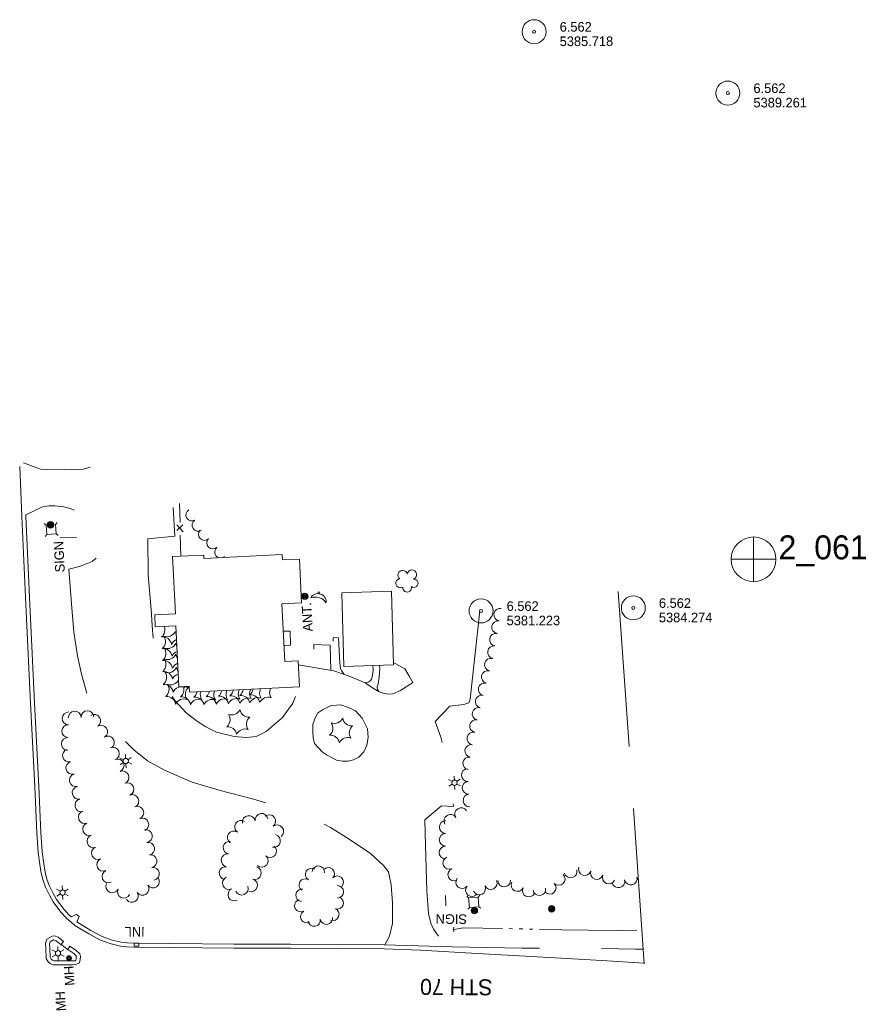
# Model space of a CAD drawing. Header units: feet. Extents: x 191091 to 192997, y 267020 to 268519.
# Tile 5 of 8: x 191567 to 192097, y 267903 to 268519. Entities that reach past the tile are written whole.
import ezdxf
from ezdxf.enums import TextEntityAlignment as Align

# ---------------------------------------------------------------- set-up
doc = ezdxf.new("R2010")
doc.units = ezdxf.units.FT
doc.header["$MEASUREMENT"] = 0
for name, pattern in [('DGN Style 3', [136.13208, 97.2372, -38.89488]), ('DGN Style 4', [155.676757, 77.78976, -38.89488, 0.097237, -38.89488]), ('DGN Style 5', [68.06604, 29.17116, -38.89488]), ('DGN Style 6', [184.945154, 0.097237, -38.89488, 68.06604, -38.89488, 0.097237, -38.89488])]:
    doc.linetypes.add(name, pattern=pattern)
for name, color, linetype, lineweight in [('E_DRN_Grate', 140, 'Continuous', 0), ('E_DWY', 3, 'DGN Style 3', 0), ('E_LAND_Vegetation', 20, 'Continuous', 0), ('E_MAP_Limits', 20, 'DGN Style 3', 0), ('E_MAP_PassPoints', 43, 'Continuous', 0), ('E_MISCPROP', 43, 'Continuous', 0), ('E_MISCPROP_HvyDash', 251, 'DGN Style 3', 13), ('E_MISCPROP_HvyLine', 251, 'Continuous', 13), ('E_MISCPROP_Railing', 43, 'Continuous', 0), ('E_MISCPROP_Solid', 251, 'Continuous', 0), ('E_PATH_Sidewalk', 3, 'DGN Style 5', 0), ('E_RDWY', 43, 'Continuous', 13), ('E_RDWY_Gravel', 43, 'DGN Style 3', 13), ('E_RDWY_Name', 231, 'Continuous', 0), ('E_UTL_AboveGroundPipe', 43, 'DGN Style 4', 0), ('E_WTR', 251, 'DGN Style 6', 0)]:
    doc.layers.add(name, color=color, linetype=linetype, lineweight=lineweight)
doc.styles.add('Style-IGR_FONT_0', font='IGR_FONT_0.shx')
doc.styles.add('Style-IGR_FONT_1', font='IGR_FONT_1.shx')

# ---------------------------------------------------------------- blocks, each defined once
blk = doc.blocks.new('PP_4')
at = {"layer": 'E_MAP_PassPoints', "color": 43, "linetype": 'Continuous', "lineweight": 0}
for radius in [7.5, 0.96]:
    blk.add_circle((0, 0), radius, dxfattribs=at)
blk = doc.blocks.new('PP_5')
at = {"layer": 'E_MAP_PassPoints', "color": 43, "linetype": 'Continuous', "lineweight": 0}
for radius in [7.5, 0.96]:
    blk.add_circle((0, 0), radius, dxfattribs=at)
blk = doc.blocks.new('PHOTOC')
at = {"layer": 'E_MAP_Limits', "color": 3, "linetype": 'Continuous', "lineweight": 0}
for p, q in [((0.12, 14.06), (0.06, -13.8)), ((-13.79, 0.03), (14.12, 0.01))]:
    blk.add_line(p, q, dxfattribs=at)
blk.add_circle((0.17, 0.03), 14, dxfattribs=at)
blk = doc.blocks.new('MHO_1')
at = {"layer": 'E_DRN_Grate', "color": 12, "linetype": 'Continuous', "lineweight": 0}
for centre, radius in [((0.06, 0.01), 1.5), ((0.07, 0.01), 1.22), ((0.06, 0), 0.968), ((0.03, -0.01), 0.605)]:
    blk.add_circle(centre, radius, dxfattribs=at)
blk = doc.blocks.new('INLT_1')
at = {"layer": 'E_MISCPROP_Railing', "color": 43, "linetype": 'Continuous', "lineweight": 0, "flags": 128}
blk.add_lwpolyline([(3, -2), (3, 0), (0, 0), (0, -2), (3, -2)], dxfattribs=at)
blk = doc.blocks.new('INL_1')
at = {"layer": 'E_MISCPROP_Railing', "color": 43, "linetype": 'Continuous', "lineweight": 0, "style": 'Style-IGR_FONT_0'}
blk.add_text('INL', height=6, rotation=0.00026, dxfattribs=at).set_placement((-5.74, -3.01))
blk = doc.blocks.new('CULVRT')
at = {"layer": 'E_MISCPROP_Railing', "color": 43, "linetype": 'Continuous', "lineweight": 0}
blk.add_arc((1.29, 0.97), 1.61, 216.88002, 323.11958, dxfattribs=at)
blk = doc.blocks.new('POLE')
at = {"layer": 'E_MISCPROP', "color": 1, "linetype": 'Continuous', "lineweight": 0}
for centre, radius in [((-0.01, 0.02), 2.02), ((-0.01, 0.03), 1.52), ((0, -0.01), 1.01), ((0, 0), 0.502)]:
    blk.add_circle(centre, radius, dxfattribs=at)
blk = doc.blocks.new('LTP')
at = {"layer": 'E_MISCPROP', "color": 1, "linetype": 'Continuous', "lineweight": 0}
for p, q in [((-1.63, 0.07), (-4.24, 0.14)), ((-0.8, 1.43), (-2, 3.73)), ((0.9, 1.42), (2.27, 3.65)), ((-0.88, -1.42), (-2.24, -3.61)), ((0.76, -1.47), (2, -3.65)), ((1.64, -0.02), (4.16, -0.09))]:
    blk.add_line(p, q, dxfattribs=at)
blk.add_circle((0, 0), 1.64, dxfattribs=at)
blk = doc.blocks.new('SDSH_1')
at = {"layer": 'E_MISCPROP_Solid', "color": 230, "linetype": 'Continuous', "lineweight": 0}
blk.add_circle((0.64, -0.61), 0.562, dxfattribs=at)
at = {"layer": 'E_MISCPROP_Solid', "color": 230, "linetype": 'Continuous', "lineweight": 0, "extrusion": (0, 0, -1)}
blk.add_arc((10.41, 2.33), 8.55, 164.36022, 237.34433, dxfattribs=at)
at = {"layer": 'E_MISCPROP_Solid', "color": 230, "linetype": 'Continuous', "lineweight": 0}
blk.add_arc((-5.06, 0.29), 5.22, 262.00009, 56.29845, dxfattribs=at)
blk = doc.blocks.new('POLE_1')
at = {"layer": 'E_MISCPROP', "color": 1, "linetype": 'Continuous', "lineweight": 0}
for centre, radius in [((-0.01, 0.02), 2.02), ((-0.01, 0.03), 1.52), ((0, -0.01), 1.01), ((0, 0), 0.502)]:
    blk.add_circle(centre, radius, dxfattribs=at)
blk = doc.blocks.new('LTP_2')
at = {"layer": 'E_MISCPROP', "color": 1, "linetype": 'Continuous', "lineweight": 0}
for p, q in [((-1.63, 0.07), (-4.24, 0.14)), ((-0.8, 1.43), (-2, 3.73)), ((0.9, 1.42), (2.27, 3.65)), ((-0.88, -1.42), (-2.24, -3.61)), ((0.76, -1.47), (2, -3.65)), ((1.64, -0.02), (4.16, -0.09))]:
    blk.add_line(p, q, dxfattribs=at)
blk.add_circle((0, 0), 1.64, dxfattribs=at)
blk = doc.blocks.new('POLE_2')
at = {"layer": 'E_MISCPROP', "color": 1, "linetype": 'Continuous', "lineweight": 0}
for centre, radius in [((-0.01, 0.02), 2.02), ((-0.01, 0.03), 1.52), ((0, -0.01), 1.01), ((0, 0), 0.502)]:
    blk.add_circle(centre, radius, dxfattribs=at)
blk = doc.blocks.new('ANT')
at = {"layer": 'E_MISCPROP', "color": 1, "linetype": 'Continuous', "lineweight": 0, "style": 'Style-IGR_FONT_0'}
blk.add_text('ANT.', height=6, rotation=359.99997, dxfattribs=at).set_placement((0.55, 2.61), align=Align.MIDDLE_LEFT)
blk = doc.blocks.new('SIGN')
at = {"layer": 'E_MISCPROP', "color": 1, "linetype": 'Continuous', "lineweight": 0, "style": 'Style-IGR_FONT_0'}
blk.add_text('SIGN', height=6, rotation=0.00009, dxfattribs=at).set_placement((-9.61, -0.01), align=Align.MIDDLE_LEFT)
blk = doc.blocks.new('SIGN_3')
at = {"layer": 'E_MISCPROP', "color": 1, "linetype": 'Continuous', "lineweight": 0, "style": 'Style-IGR_FONT_0'}
blk.add_text('SIGN', height=6, rotation=0.00017, dxfattribs=at).set_placement((-9.61, -0.01), align=Align.MIDDLE_LEFT)
blk = doc.blocks.new('PINEL_1')
at = {"layer": 'E_LAND_Vegetation', "color": 94, "linetype": 'Continuous', "lineweight": 0}
for centre, start, end in [((-8.14, 7.32), 275.21123, 0.97614), ((2.26, 10.71), 215.21123, 300.97614), ((-10.4, -3.39), 335.21123, 60.97614), ((10.41, 3.41), 155.21124, 240.97615), ((-2.25, -10.7), 35.21124, 120.97615), ((8.15, -7.3), 95.21124, 180.97615)]:
    blk.add_arc(centre, 5.72, start, end, dxfattribs=at)
blk = doc.blocks.new('PINEL')
at = {"layer": 'E_LAND_Vegetation', "color": 94, "linetype": 'Continuous', "lineweight": 0}
for centre, start, end in [((-8.14, 7.32), 275.21123, 0.97615), ((2.26, 10.71), 215.21123, 300.97615), ((-10.4, -3.39), 335.21123, 60.97615), ((10.41, 3.4), 155.21124, 240.97615), ((-2.25, -10.7), 35.21124, 120.97615), ((8.15, -7.3), 95.21125, 180.97616)]:
    blk.add_arc(centre, 5.72, start, end, dxfattribs=at)
blk = doc.blocks.new('TREE')
at = {"layer": 'E_LAND_Vegetation', "color": 94, "linetype": 'Continuous', "lineweight": 0}
for centre, radius, start, end in [((-1.47, 4.28), 2.78, 1.39446, 209.16745), ((-4.47, 0.2), 2.78, 78.07148, 279.08252), ((3.57, 2.42), 2.97, 278.42357, 139.65745), ((-2.01, -4.2), 2.61, 140.77962, 358.71223), ((3.46, -3.43), 2.97, 196.07439, 79.04766)]:
    blk.add_arc(centre, radius, start, end, dxfattribs=at)
blk = doc.blocks.new('LTP_6')
at = {"layer": 'E_MISCPROP', "color": 1, "linetype": 'Continuous', "lineweight": 0}
for p, q in [((-1.63, 0.07), (-4.24, 0.14)), ((-0.8, 1.43), (-2, 3.73)), ((0.9, 1.42), (2.27, 3.65)), ((-0.88, -1.42), (-2.24, -3.61)), ((0.76, -1.47), (2, -3.65)), ((1.64, -0.02), (4.16, -0.09))]:
    blk.add_line(p, q, dxfattribs=at)
blk.add_circle((0, 0), 1.64, dxfattribs=at)
blk = doc.blocks.new('PED_1')
at = {"layer": 'E_UTL_AboveGroundPipe', "color": 251, "linetype": 'Continuous', "lineweight": 13}
for p, q in [((-3.12, 2.9), (-4.18, 3.96)), ((2.88, 2.9), (3.94, 3.96)), ((-4.18, -4.16), (-3.12, -3.1)), ((3.95, -4.16), (2.88, -3.1))]:
    blk.add_line(p, q, dxfattribs=at)
at = {"layer": 'E_UTL_AboveGroundPipe', "color": 251, "linetype": 'Continuous', "lineweight": 13, "flags": 128}
blk.add_lwpolyline([(-3.12, -3.1), (2.88, -3.1), (2.88, 2.9), (-3.12, 2.9)], close=True, dxfattribs=at)

msp = doc.modelspace()

# ---------------------------------------------------------------- linework, layer by layer
at = {"layer": 'E_DWY', "color": 2, "linetype": 'DGN Style 3', "lineweight": 0, "flags": 128}
for points in [[(191611.23, 268239.32), (191607.06, 268238.04), (191594.84, 268237.61), (191580.11, 268237.99), (191569.41, 268241.88)], [(191795.42, 267940.61), (191798.38, 267945.92), (191800.24, 267953.85), (191800.35, 267966.76), (191799.39, 267978.07), (191798.54, 267983.21), (191797.76, 267986.21), (191794.93, 267990.04), (191786.47, 267997.61), (191773.13, 268006.69), (191761.42, 268013.91), (191751.81, 268019.19), (191744.07, 268022.07), (191711.83, 268032.17), (191692.57, 268037), (191674.87, 268042.22), (191657.76, 268049.82), (191647.01, 268055.62), (191638.57, 268062.51), (191630.43, 268070.42), (191623.78, 268077.6), (191616.85, 268086.46), (191609.29, 268097.08), (191605.82, 268109.76), (191603.28, 268121.24), (191600.85, 268136.09), (191599.45, 268153.89), (191597.79, 268175.51), (191605.02, 268177.44), (191612.34, 268180.17), (191615.51, 268182.75), (191617.85, 268186.42), (191617.97, 268189.24), (191617.57, 268194.5), (191616.99, 268198.19), (191613.63, 268204.35), (191607.15, 268209.86), (191599.17, 268213.28), (191594.75, 268214.36), (191589.11, 268215.06), (191585.18, 268215.04), (191581.39, 268214.34), (191570.82, 268209.49)], [(191663.06, 268213.95), (191664.22, 268196.02), (191647.21, 268194.41), (191647.44, 268171.96), (191649.32, 268150.02), (191650.1, 268137.36), (191651.43, 268125.05), (191653.55, 268115.7), (191657.81, 268103.27), (191664.1, 268093.38), (191671.22, 268085.66), (191677.57, 268080.83), (191683.2, 268077.09), (191690.17, 268073.63), (191701.27, 268070.76), (191708.93, 268070.24), (191714.97, 268070.79), (191721.26, 268074.04), (191731.4, 268082.71), (191738.05, 268091.59), (191740.61, 268098.52), (191740.67, 268101.75)], [(191854.89, 268149.39), (191849.01, 268094.11), (191848.08, 268091.95), (191844.86, 268090.94), (191836.25, 268089.74), (191827.04, 268080.32), (191830.64, 268070.45), (191832.99, 268060.88), (191835.49, 268050.52), (191836.43, 268039.55), (191838.55, 268027.16), (191830.9, 268027.57), (191820.65, 268018.79), (191820.99, 268002.63), (191821.75, 267974.59), (191822.51, 267965.74), (191822.92, 267960.26), (191824.26, 267954.13), (191826.07, 267950.48), (191829.15, 267945.99), (191831.72, 267943.04), (191836.43, 267939.47)], [(191741.38, 268115.69), (191763.62, 268111.9), (191773.16, 268108.64), (191783.19, 268104.5), (191787.9, 268101.3), (191790.89, 268099.38), (191792.95, 268098.33), (191797.36, 268097.25), (191800.5, 268097.58), (191805.36, 268099.66), (191813.05, 268104.65), (191810.54, 268109.05), (191807.93, 268113.11), (191802.43, 268116.29), (191800.94, 268116.87)], [(191756.58, 268061.11), (191751.56, 268066.54), (191750.77, 268070.11), (191750.41, 268073.8), (191750.48, 268078.3), (191751.7, 268081.82), (191753.38, 268085.36), (191756.56, 268087.49), (191761.97, 268090.15), (191765.21, 268090.49), (191768.02, 268090.59), (191772.79, 268089.07), (191777.13, 268086.86), (191781.33, 268082.29)], [(191781.33, 268082.29), (191784.6, 268075.67), (191785.12, 268070.19), (191784.28, 268065.44), (191782.4, 268061.33), (191779.26, 268057.97), (191775.84, 268056.28), (191772.5, 268055.49), (191769.02, 268055.36), (191765.29, 268056.02), (191759, 268059.39), (191756.58, 268061.11)]]:
    msp.add_lwpolyline(points, dxfattribs=at)
at = {"layer": 'E_LAND_Vegetation', "color": 94, "linetype": 'Continuous', "lineweight": 0}
for centre, radius, start, end in [((191674.78, 268209.3), 3.73, 121.51188, 301.49655), ((191678.68, 268202.94), 3.73, 121.51188, 301.49655), ((191682.66, 268197.2), 3.73, 134.21028, 314.19496), ((191687.85, 268191.86), 3.73, 134.21028, 314.19496), ((191692.85, 268186.15), 3.73, 130.12611, 251.80416), ((191692.85, 268186.15), 3.73, 293.76942, 310.11079), ((191867.69, 268146.99), 3.96, 80.52375, 260.50843), ((191866.38, 268139.18), 3.96, 80.52375, 260.50843), ((191652.22, 268137.61), 5.72, 309.55176, 21.48762), ((191656.4, 268127.5), 5.72, 9.55176, 95.31668), ((191652.54, 268130.27), 5.72, 309.55176, 35.31668), ((191659.21, 268138.94), 5.72, 249.55177, 335.31668), ((191667.24, 268126.06), 5.72, 110.63728, 155.31668), ((191670.05, 268137.5), 5.72, 189.55177, 209.47046), ((191865.08, 268131.37), 3.96, 80.52375, 260.50843), ((191656.71, 268120.15), 5.72, 9.55176, 95.31667), ((191652.8, 268122.81), 5.72, 309.55176, 35.31668), ((191659.47, 268131.48), 5.72, 249.55177, 335.31668), ((191670.31, 268130.04), 5.72, 189.55177, 211.65425), ((191863.77, 268123.56), 3.96, 80.52375, 260.50843), ((191656.97, 268112.69), 5.72, 9.55176, 95.31668), ((191652.87, 268115.96), 5.72, 309.55176, 35.31668), ((191659.54, 268124.63), 5.72, 249.55177, 335.31668), ((191667.56, 268118.71), 5.72, 110.16191, 155.31668), ((191670.38, 268123.2), 5.72, 189.55177, 216.71193), ((191861.88, 268115.7), 3.96, 75.8238, 255.80848), ((191659.94, 268116.45), 5.72, 249.55177, 335.31668), ((191667.82, 268111.25), 5.72, 109.0987, 155.31668), ((191670.78, 268115.01), 5.72, 189.55177, 216.7043), ((191657.04, 268105.85), 5.72, 9.55176, 95.31668), ((191653.27, 268107.78), 5.72, 309.55176, 35.31668), ((191661.44, 268108.87), 5.72, 249.55177, 331.30956), ((191667.89, 268104.41), 5.72, 106.37226, 155.31668), ((191859.94, 268108.03), 3.96, 75.8238, 255.80848), ((191657.44, 268097.66), 5.72, 9.55176, 95.31667), ((191654.77, 268100.2), 5.72, 309.55176, 35.31668), ((191668.29, 268096.22), 5.72, 69.55176, 155.31668), ((191664.09, 268100.01), 5.72, 309.55176, 21.71061), ((191674.96, 268104.9), 5.72, 208.59391, 215.31668), ((191672.28, 268107.43), 5.72, 246.92234, 275.31669), ((191676.46, 268097.31), 5.72, 129.55177, 215.31668), ((191709.52, 268097.57), 5.72, 155.06568, 215.31668), ((191701.17, 268100.97), 5.72, 309.55176, 351.28416), ((191716.64, 268097.88), 5.72, 154.59593, 215.31668), ((191707.39, 268101.25), 5.72, 309.55176, 351.58477), ((191722.86, 268098.09), 5.72, 153.62134, 215.31668), ((191729.08, 268098.37), 5.72, 153.28325, 215.31668), ((191858, 268100.35), 3.96, 75.8238, 255.80848), ((191658.94, 268090.08), 5.72, 9.55176, 95.31668), ((191669.79, 268088.64), 5.72, 69.55176, 155.31668), ((191668.27, 268089.9), 5.72, 9.55176, 95.31668), ((191679.11, 268088.46), 5.72, 69.55176, 155.31668), ((191672.46, 268099.91), 5.72, 309.55176, 347.80202), ((191676.64, 268089.8), 5.72, 9.55176, 95.31668), ((191685.78, 268097.13), 5.72, 162.93107, 215.31668), ((191687.48, 268088.36), 5.72, 69.55176, 155.31668), ((191680.14, 268100.18), 5.72, 309.55176, 348.90101), ((191684.32, 268090.07), 5.72, 9.55176, 95.31668), ((191694.15, 268097.03), 5.72, 157.43443, 215.31668), ((191695.16, 268088.63), 5.72, 69.55176, 155.31668), ((191687.83, 268100.45), 5.72, 309.55176, 349.98506), ((191692, 268090.34), 5.72, 9.55176, 95.31668), ((191701.83, 268097.3), 5.72, 156.25085, 215.31668), ((191702.85, 268088.9), 5.72, 69.55176, 155.31668), ((191694.95, 268100.76), 5.72, 309.55176, 350.41021), ((191699.12, 268090.64), 5.72, 9.55176, 95.31668), ((191709.97, 268089.2), 5.72, 69.55176, 155.31668), ((191705.34, 268090.86), 5.72, 9.55176, 95.31668), ((191716.19, 268089.42), 5.72, 69.55176, 155.31668), ((191711.57, 268091.13), 5.72, 9.55176, 95.31668), ((191722.41, 268089.69), 5.72, 69.55176, 155.31668), ((191856.06, 268092.67), 3.96, 75.8238, 255.80848), ((191854.12, 268085), 3.96, 75.8238, 255.80848), ((191597.67, 268082.17), 4, 88.04335, 268.02803), ((191601.47, 268082.66), 4, 2.37418, 182.35886), ((191609.47, 268082.99), 4, 2.37418, 182.35886), ((191613.7, 268080.64), 4, 302.45837, 122.44304), ((191597.4, 268074.17), 4, 88.04335, 268.02803), ((191618, 268073.89), 4, 302.45837, 122.44304), ((191852.51, 268077.36), 3.96, 78.89411, 258.87879), ((191597.12, 268066.17), 4, 88.04335, 268.02803), ((191622.3, 268067.13), 4, 302.45837, 122.44304), ((191850.98, 268069.59), 3.96, 78.89411, 258.87879), ((191625.35, 268060.16), 4, 292.11782, 112.1025), ((191849.53, 268061.9), 3.96, 81.38644, 261.37112), ((191597.85, 268058.93), 4, 105.44575, 285.43043), ((191848.34, 268054.07), 3.96, 81.38644, 261.37112), ((191599.98, 268051.21), 4, 105.44575, 285.43043), ((191628.36, 268052.75), 4, 292.11782, 112.1025), ((191602.11, 268043.5), 4, 105.44575, 285.43043), ((191631.39, 268045.31), 4, 292.76878, 112.75346), ((191847.34, 268046.69), 3.96, 93.93144, 273.91612), ((191603.9, 268035.58), 4, 102.31066, 282.29534), ((191634.49, 268037.93), 4, 292.76878, 112.75346), ((191847.88, 268038.79), 3.96, 93.93144, 273.91612), ((191637.59, 268030.55), 4, 292.76878, 112.75346), ((191848.42, 268030.89), 3.96, 93.93144, 273.91612), ((191605.61, 268027.76), 4, 102.31066, 282.29534), ((191640.68, 268023.17), 4, 292.76878, 112.75346), ((191843.25, 268022.33), 3.96, 31.75453, 211.7392), ((191607.75, 268020.35), 4, 109.90208, 289.88676), ((191710.46, 268017.37), 4.02, 9.50246, 189.48713), ((191718.39, 268018.7), 4.02, 9.50246, 189.48713), ((191723.19, 268017.88), 4.02, 308.1988, 128.18348), ((191836.52, 268018.16), 3.96, 31.75453, 211.7392), ((191610.47, 268012.83), 4, 109.90208, 289.88676), ((191643.78, 268015.79), 4, 292.76878, 112.75346), ((191705.55, 268014.4), 4.02, 55.77534, 235.76001), ((191728.16, 268011.56), 4.02, 308.1988, 128.18348), ((191833.6, 268014.15), 3.96, 89.51607, 269.50075), ((191613.2, 268005.3), 4, 109.90208, 289.88676), ((191645.93, 268008.58), 4, 280.78211, 100.76679), ((191701.03, 268007.75), 4.02, 55.77534, 235.76001), ((191726.13, 268005.59), 4.02, 256.46128, 76.44596), ((191833.53, 268006.23), 3.96, 89.51607, 269.50075), ((191615.98, 267997.97), 4, 114.41584, 294.40052), ((191647.43, 268000.71), 4, 280.78211, 100.76679), ((191698.39, 268001.36), 4.02, 81.09988, 261.08456), ((191723.7, 267999.19), 4.02, 228.89524, 48.87992), ((191833.46, 267998.31), 3.96, 89.51607, 269.50075), ((191648.93, 267992.85), 4, 280.78211, 100.76679), ((191697.14, 267993.42), 4.02, 81.09988, 261.08456), ((191718.41, 267993.13), 4.02, 228.89524, 48.87992), ((191835.83, 267991.76), 3.96, 113.36571, 293.35039), ((191619.29, 267990.69), 4, 114.41584, 294.40052), ((191695.9, 267985.47), 4.02, 81.09988, 261.08456), ((191714.16, 267985.5), 4.02, 252.93269, 72.91736), ((191753.89, 267986.05), 3.87, 354.29423, 174.27891), ((191920.56, 267987.97), 3.96, 161.68349, 341.66817), ((191622.6, 267983.4), 4, 114.41584, 294.40052), ((191650.42, 267984.98), 4, 280.78211, 100.76679), ((191749.7, 267984.61), 3.87, 58.63209, 238.61677), ((191760.08, 267985.06), 3.87, 317.00881, 136.99348), ((191765.74, 267979.78), 3.87, 317.00881, 136.99348), ((191838.97, 267984.5), 3.96, 113.36571, 293.35039), ((191904.35, 267981.79), 3.96, 224.27724, 44.26192), ((191911.74, 267986.43), 3.96, 194.5413, 14.52597), ((191928.08, 267985.48), 3.96, 161.68349, 341.66817), ((191935.65, 267982.62), 3.96, 156.54496, 336.52964), ((191624.96, 267977.19), 4, 154.68365, 334.66833), ((191643.88, 267975.67), 4, 214.40144, 34.38612), ((191650.48, 267980.19), 4, 214.40144, 34.38612), ((191697.96, 267979.28), 4.02, 115.55967, 295.54435), ((191705.99, 267975.7), 4.02, 202.46524, 22.44992), ((191711.8, 267977.81), 4.02, 252.93269, 72.91736), ((191745.66, 267977.99), 3.87, 58.63209, 238.61677), ((191765.82, 267973.74), 3.87, 271.07767, 91.06235), ((191843.88, 267979.8), 3.96, 140.81952, 320.8042), ((191850.02, 267974.8), 3.96, 140.81952, 320.8042), ((191854.64, 267975.79), 3.96, 205.57159, 25.55627), ((191861.78, 267979.2), 3.96, 205.57159, 25.55627), ((191870.23, 267980.86), 3.96, 182.00597, 1.99065), ((191878.5, 267978), 3.96, 153.67729, 333.66197), ((191898.68, 267976.26), 3.96, 224.27724, 44.26192), ((191941.69, 267980.27), 3.96, 192.83694, 12.82161), ((191949.41, 267982.03), 3.96, 192.83694, 12.82161), ((191957.13, 267983.79), 3.96, 192.83694, 220.63188), ((191632.19, 267973.77), 4, 154.68365, 334.66833), ((191637.27, 267971.15), 4, 214.40144, 34.38612), ((191701.43, 267972.02), 4.02, 115.55967, 295.54435), ((191743.72, 267971.61), 3.87, 84.60225, 264.58693), ((191885.59, 267974.48), 3.96, 153.67729, 333.66197), ((191892.18, 267975.39), 3.96, 187.76243, 7.74711), ((191742.92, 267965.09), 3.87, 118.24031, 298.22499), ((191765.76, 267966.81), 3.87, 249.09507, 69.07975), ((191746.59, 267958.27), 3.87, 118.24031, 298.22499), ((191763, 267959.58), 3.87, 249.09507, 69.07975), ((191751.29, 267956.06), 3.87, 188.51134, 8.49602), ((191758.95, 267957.2), 3.87, 188.51134, 8.49602)]:
    msp.add_arc(centre, radius, start, end, dxfattribs=at)
at = {"layer": 'E_MAP_Limits', "color": 3, "linetype": 'DGN Style 3', "lineweight": 0, "flags": 128}
msp.add_lwpolyline([(191941.56, 268161.58), (191973.19, 267707.62), (192017.12, 267148.39)], dxfattribs=at)
at = {"layer": 'E_MISCPROP', "color": 1, "linetype": 'Continuous', "lineweight": 0}
for p, q in [((191602.63, 268195.21), (191592.3, 268194.96)), ((191833.62, 267964.88), (191833.39, 267971.38))]:
    msp.add_line(p, q, dxfattribs=at)
at = {"layer": 'E_MISCPROP_HvyDash', "color": 230, "linetype": 'DGN Style 3', "lineweight": 13, "flags": 128}
msp.add_lwpolyline([(191732.37, 268127.8), (191732.99, 268127.83), (191736.52, 268127.95), (191736.27, 268136.64), (191732.4, 268136.68), (191731.94, 268136.66)], dxfattribs=at)
at = {"layer": 'E_MISCPROP_HvyLine', "color": 230, "linetype": 'Continuous', "lineweight": 13, "flags": 128}
for points in [[(191742.06, 268101.82), (191741.26, 268118.19), (191732.86, 268117.78), (191731.1, 268153.87), (191743.47, 268154.47), (191742.14, 268181.77), (191731.43, 268181.25), (191731.27, 268184.53), (191682.32, 268182.15), (191682.22, 268184.28), (191662.74, 268183.33), (191664.49, 268147.52), (191651.56, 268146.89), (191651.92, 268139.43), (191664.81, 268140.06), (191666.66, 268102), (191673.09, 268102.31), (191673.28, 268098.47)], [(191800.98, 268115.56), (191799.59, 268161.66), (191768.52, 268160.72), (191769.9, 268114.62)]]:
    msp.add_lwpolyline(points, close=True, dxfattribs=at)
at = {"layer": 'E_MISCPROP_Railing', "color": 43, "linetype": 'Continuous', "lineweight": 0}
for p, q in [((191665.31, 268203.23), (191669.29, 268198.86)), ((191669.2, 268203.11), (191665.47, 268199.68))]:
    msp.add_line(p, q, dxfattribs=at)
at = {"layer": 'E_MISCPROP_Railing', "color": 43, "linetype": 'Continuous', "lineweight": 0, "flags": 128}
for points in [[(191667.1, 268216.6), (191667.36, 268204.67)], [(191667.54, 268196.78), (191667.83, 268183.58)]]:
    msp.add_lwpolyline(points, dxfattribs=at)
at = {"layer": 'E_PATH_Sidewalk', "color": 2, "linetype": 'DGN Style 5', "lineweight": 0, "flags": 128}
for points in [[(191770.11, 268109.69), (191768.39, 268112.05), (191767.78, 268113.37), (191767.5, 268115.16), (191767.27, 268116.72), (191766.55, 268132.59), (191763.45, 268132.82), (191763.25, 268132.19), (191763.1, 268130.22), (191763.6, 268117.49), (191763.55, 268115.53), (191763.54, 268114.29), (191763.35, 268113.39), (191762.22, 268112.14)], [(191761.67, 268112.23), (191761.33, 268127.98), (191751.04, 268128.46), (191751, 268114.05)], [(191783.36, 268104.39), (191785.54, 268104.95), (191786.52, 268105.77), (191787.11, 268106.69), (191787.75, 268109.07), (191788.13, 268112.62), (191787.99, 268115.17)], [(191791.91, 268098.86), (191790.92, 268100.31), (191790.78, 268101.04), (191790.81, 268101.88), (191791.25, 268103.69), (191792, 268107.88), (191792.36, 268113.67), (191792.27, 268115.29)]]:
    msp.add_lwpolyline(points, dxfattribs=at)
at = {"layer": 'E_RDWY', "color": 30, "linetype": 'Continuous', "lineweight": 13, "flags": 128}
for points in [[(191567.04, 268239.62), (191568.47, 268208.29), (191571.05, 268148.86), (191573.89, 268091.69), (191576.45, 268039.4), (191577.84, 268010.69), (191578.61, 267998.42), (191579.61, 267990.91), (191580.55, 267985.47), (191581.71, 267980.86), (191583.24, 267976.62), (191585.75, 267971.56), (191588.07, 267967.52), (191592.89, 267961.01), (191596.3, 267957.25), (191597.58, 267956.17)], [(191570.92, 268209.53), (191570.97, 268208.4), (191573.55, 268148.98), (191576.39, 268091.81), (191578.94, 268039.52), (191580.34, 268010.82), (191581.1, 267998.67), (191582.09, 267991.29), (191583, 267985.99), (191584.11, 267981.59), (191585.54, 267977.6), (191587.96, 267972.74), (191590.17, 267968.89), (191594.82, 267962.6), (191598.03, 267959.06), (191599.19, 267958.09)], [(191599.19, 267958.09), (191602.52, 267959.57), (191604.19, 267958.23), (191602.84, 267954.82)], [(191597.58, 267956.17), (191601.58, 267952.78)], [(191601.58, 267952.78), (191610.25, 267947.42), (191617.58, 267943.5), (191624.27, 267941.15), (191630.08, 267939.82), (191634.04, 267939.36), (191638.17, 267939.21), (191661.56, 267939.02), (191701.05, 267938.6), (191736.77, 267938.44), (191795.05, 267938.12)], [(191602.89, 267954.91), (191611.5, 267949.59), (191618.6, 267945.8), (191624.96, 267943.55), (191630.51, 267942.28), (191634.23, 267941.85), (191638.22, 267941.71), (191661.58, 267941.52), (191701.07, 267941.1), (191736.78, 267940.94), (191795.07, 267940.62)], [(191594.5, 267942.63), (191591.03, 267945.34), (191588.83, 267946.16), (191587.45, 267946.11), (191584.13, 267944.07), (191583.24, 267941.72), (191583.36, 267938.3), (191583.58, 267931.95), (191584.92, 267930.04), (191586.17, 267928.88), (191587.99, 267928.04), (191589.65, 267928.1), (191600.03, 267928.07), (191602.15, 267928.22), (191604.42, 267929.29), (191604.98, 267931.52), (191605, 267933.24), (191604.66, 267935.01), (191602.46, 267937.07), (191598.49, 267939.69)], [(191592.96, 267940.66), (191589.79, 267943.13), (191588.42, 267943.64), (191588.2, 267943.64), (191586.17, 267942.39), (191585.75, 267941.3), (191585.86, 267938.39), (191586.05, 267932.78), (191586.82, 267931.69), (191587.58, 267930.98), (191588.49, 267930.56), (191589.61, 267930.6), (191599.94, 267930.57), (191601.51, 267930.68), (191602.28, 267931.05), (191602.48, 267931.84), (191602.49, 267933.02), (191602.36, 267933.74), (191600.91, 267935.1), (191597.11, 267937.6)], [(191598.49, 267939.69), (191597.17, 267937.69), (191593.02, 267940.74), (191594.5, 267942.63)], [(191795.05, 267938.12), (191817.91, 267937.28), (191849.75, 267935.42), (191883.61, 267933.57), (191931.26, 267930.75), (191957.75, 267929.23)]]:
    msp.add_lwpolyline(points, dxfattribs=at)
at = {"layer": 'E_RDWY_Gravel', "color": 30, "linetype": 'DGN Style 3', "lineweight": 13, "flags": 128}
msp.add_lwpolyline([(191795.07, 267940.62), (191837.72, 267939.44), (191881.54, 267938.61), (191915.12, 267938.44), (191952.36, 267937.94), (191957.14, 267937.88)], dxfattribs=at)
at = {"layer": 'E_WTR', "color": 150, "linetype": 'Continuous', "lineweight": 0, "flags": 128}
for points in [[(191869.16, 267950.79), (191844.64, 267951.22), (191838.78, 267950.17)], [(191875.47, 267950.68), (191873.36, 267950.71)], [(191881.77, 267950.52), (191879.67, 267950.58)], [(191888.08, 267950.36), (191885.98, 267950.42)], [(191922.76, 267949.73), (191906.27, 267949.89), (191892.28, 267950.25)], [(191953.24, 267949.69), (191943.9, 267949.52), (191922.76, 267949.73)]]:
    msp.add_lwpolyline(points, dxfattribs=at)

# ---------------------------------------------------------------- block references
at = {"layer": 'E_DRN_Grate', "color": 12, "linetype": 'Continuous', "lineweight": 0, "xscale": 0.9999987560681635, "yscale": 0.9999987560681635, "zscale": 0.9999987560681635, "rotation": 93.38078060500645}
msp.add_blockref('MHO_1', (191597.89, 267932.25), dxfattribs=at)
at = {"layer": 'E_LAND_Vegetation', "color": 94, "linetype": 'Continuous', "lineweight": 0, "xscale": 0.9999996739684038, "yscale": 0.9999996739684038, "zscale": 0.9999996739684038, "rotation": 94.34052905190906}
for name, p in [('TREE', (191809.33, 268168.39)), ('PINEL', (191703.84, 268079.93)), ('PINEL_1', (191768.14, 268074.6))]:
    msp.add_blockref(name, p, dxfattribs=at)
at = {"layer": 'E_MAP_Limits', "color": 3, "linetype": 'Continuous', "lineweight": 0, "xscale": 1.00000025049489, "yscale": 1.00000025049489, "zscale": 1.00000025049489, "rotation": 0.04055431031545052}
msp.add_blockref('PHOTOC', (192026.05, 268181.6), dxfattribs=at)
at = {"layer": 'E_MAP_PassPoints', "color": 43, "linetype": 'Continuous', "lineweight": 0, "xscale": 1.00000025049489, "yscale": 1.00000025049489, "zscale": 1.00000025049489, "rotation": 0.04055431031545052}
for name, p in [('PP_5', (191888.92, 268511.49)), ('PP_4', (192010.16, 268473.13)), ('PP_5', (191855.72, 268149.36)), ('PP_4', (191951, 268151.25))]:
    msp.add_blockref(name, p, dxfattribs=at)
at = {"layer": 'E_MISCPROP', "color": 1, "linetype": 'Continuous', "lineweight": 0}
for name, p, xscale, yscale, zscale, rotation in [('POLE', (191586.29, 268203.18), 0.9999987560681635, 0.9999987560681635, 0.9999987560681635, 93.38078060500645), ('SIGN', (191591.82, 268183.04), 0.9999990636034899, 0.9999990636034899, 0.9999990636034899, 92.84023474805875), ('POLE_2', (191745.45, 268158.48), 0.9999987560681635, 0.9999987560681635, 0.9999987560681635, 93.38078060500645), ('ANT', (191750.1, 268136.07), 0.9999987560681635, 0.9999987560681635, 0.9999987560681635, 93.38078060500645), ('LTP_6', (191633.41, 268055.53), 0.9999996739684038, 0.9999996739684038, 0.9999996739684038, 94.34052905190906), ('LTP_2', (191839.12, 268041.94), 0.9999987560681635, 0.9999987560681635, 0.9999987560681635, 93.38078060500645), ('LTP', (191593.87, 267973.26), 0.9999987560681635, 0.9999987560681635, 0.9999987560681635, 93.38078060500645), ('POLE_1', (191899.93, 267963.11), 0.9999987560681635, 0.9999987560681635, 0.9999987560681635, 93.38078060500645), ('SIGN_3', (191837.31, 267956.68), 0.9999994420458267, 0.9999994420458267, 0.9999994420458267, 179.5413575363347), ('POLE_1', (191851.57, 267961.98), 0.9999987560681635, 0.9999987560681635, 0.9999987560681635, 93.38078060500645), ('LTP', (191591.04, 267935.32), 0.9999987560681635, 0.9999987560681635, 0.9999987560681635, 93.38078060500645)]:
    msp.add_blockref(name, p, dxfattribs=dict(at, xscale=xscale, yscale=yscale, zscale=zscale, rotation=rotation))
at = {"layer": 'E_MISCPROP_Railing', "color": 43, "linetype": 'Continuous', "lineweight": 0}
for name, p, xscale, yscale, zscale, rotation in [('INL_1', (191639.5, 267948.74), 0.9999982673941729, 0.9999982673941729, 0.9999982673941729, 179.5170769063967), ('CULVRT', (191838.91, 267951.49), 0.9999996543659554, 0.9999996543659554, 0.9999996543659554, 269.5077390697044), ('INLT_1', (191638.64, 267941.71), 0.9999982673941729, 0.9999982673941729, 0.9999982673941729, 359.5170769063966)]:
    msp.add_blockref(name, p, dxfattribs=dict(at, xscale=xscale, yscale=yscale, zscale=zscale, rotation=rotation))
at = {"layer": 'E_MISCPROP_Solid', "color": 230, "linetype": 'Continuous', "lineweight": 0, "xscale": 0.9999987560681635, "yscale": 0.9999987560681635, "zscale": 0.9999987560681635, "rotation": 93.38078060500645}
msp.add_blockref('SDSH_1', (191753.7, 268160), dxfattribs=at)
at = {"layer": 'E_UTL_AboveGroundPipe', "color": 251, "linetype": 'Continuous', "lineweight": 13, "xscale": 0.9999996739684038, "yscale": 0.9999996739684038, "zscale": 0.9999996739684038, "rotation": 94.34052905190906}
for p in [(191586.64, 268200.38), (191851.08, 267967.3)]:
    msp.add_blockref('PED_1', p, dxfattribs=at)

# ---------------------------------------------------------------- texts
at = {"layer": 'E_DRN_Grate', "color": 12, "linetype": 'Continuous', "lineweight": 0, "style": 'Style-IGR_FONT_1'}
for p in [(191598.46, 267915.03), (191592.97, 267899.12)]:
    msp.add_text('MH', height=6, rotation=93.38075, dxfattribs=at).set_placement(p, align=Align.MIDDLE_LEFT)
at = {"layer": 'E_MAP_Limits', "color": 3, "linetype": 'Continuous', "lineweight": 0, "style": 'Style-IGR_FONT_0'}
msp.add_text('2_061', height=15, rotation=0.04068, dxfattribs=at).set_placement((192041.87, 268181.58))
at = {"layer": 'E_MAP_PassPoints', "color": 43, "linetype": 'Continuous', "lineweight": 0, "style": 'Style-IGR_FONT_0'}
for s, p in [('6.562', (191904.92, 268511.5)), ('5385.718', (191904.92, 268502.5)), ('6.562', (192026.16, 268473.14)), ('5389.261', (192026.16, 268464.14)), ('6.562', (191871.72, 268149.37)), ('6.562', (191967, 268151.26)), ('5381.223', (191871.73, 268140.37)), ('5384.274', (191967, 268142.26))]:
    msp.add_text(s, height=6, rotation=0.04068, dxfattribs=at).set_placement(p)
at = {"layer": 'E_RDWY_Name', "color": 30, "linetype": 'Continuous', "lineweight": 0, "style": 'Style-IGR_FONT_0', "width": 0.999907}
msp.add_text('STH 70', height=10, rotation=179.64354, dxfattribs=at).set_placement((191862.91, 267919.02))

doc.saveas('drawing.dxf')
